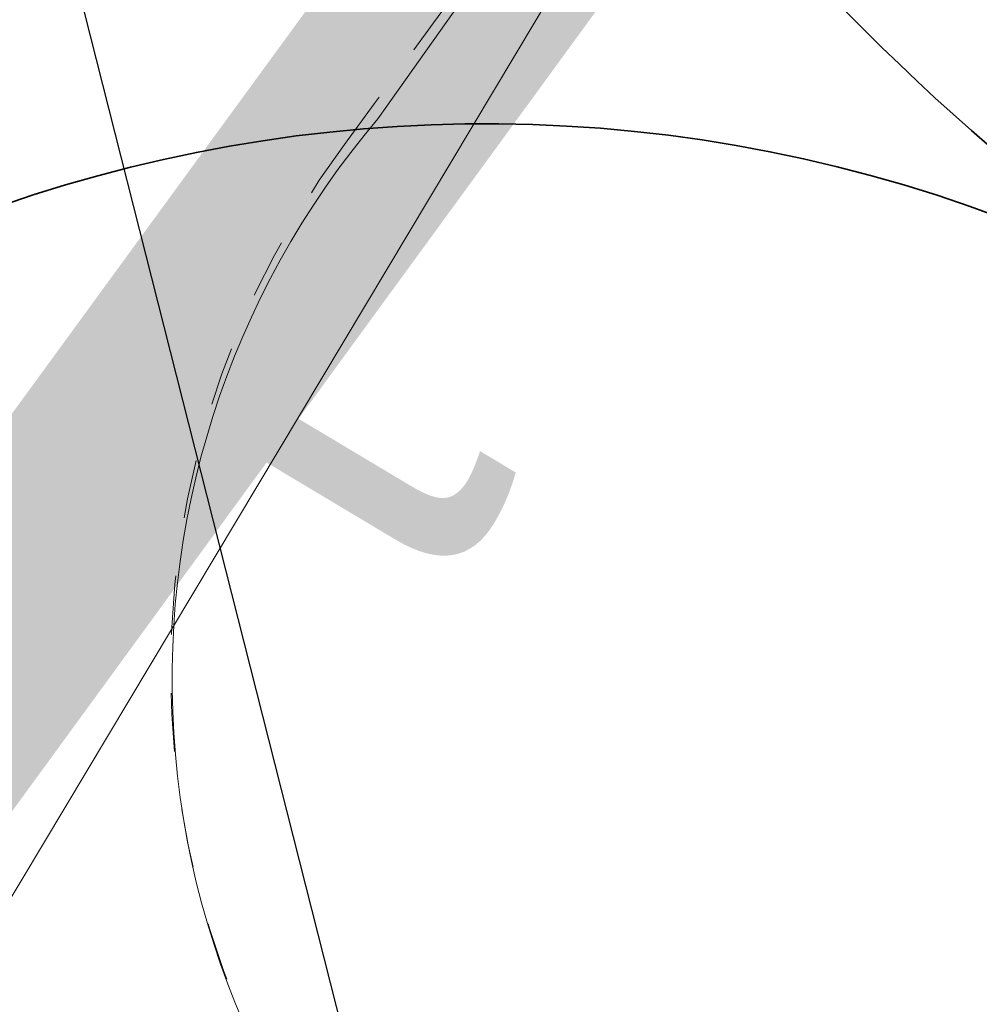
# Model space of a CAD drawing. Extents: x 5477758 to 5478353, y 5918276 to 5918502.
# Tile 31 of 127: x 5477897.39 to 5477899.03, y 5918353.42 to 5918355.1. Entities that reach past the tile are written whole.
import ezdxf
from ezdxf.enums import TextEntityAlignment as Align

# ---------------------------------------------------------------- set-up
doc = ezdxf.new("R2010")
doc.units = 0
doc.header["$LTSCALE"] = 0.25
doc.linetypes.add('ACAD_ISO03W100', pattern=[30, 12, -18])
doc.linetypes.add('budynki akt$0$DASHED', pattern=[19.05, 12.7, -6.35])
doc.layers.get('0').update_dxf_attribs({"linetype": 'CONTINUOUS', "lineweight": 13})
for name, color, linetype, lineweight in [('0_podziały zieleni średniowysokiej i nasadzeń niskich', 7, 'CONTINUOUS', 0), ('0_PROJEKTOWANE ZABAWKI', 7, 'CONTINUOUS', 0), ('A_GRANICA OPRACOWANIA', 7, 'CONTINUOUS', 0), ('GULTPR', 252, 'CONTINUOUS', 18), ('GULTPR_O', 252, 'CONTINUOUS', 18), ('ZZ_korona', 94, 'CONTINUOUS', 35), ('ZZ_numer-inwentaryzacyjny', 5, 'CONTINUOUS', 25)]:
    doc.layers.add(name, color=color, linetype=linetype, lineweight=lineweight)
doc.styles.add('GEO-INFO', font='arial.ttf')

# ---------------------------------------------------------------- blocks, each defined once
blk = doc.blocks.new('zw$2AC3')
at = {"linetype": 'ACAD_ISO03W100', "lineweight": 0, "ltscale": 0.1}
blk.add_lwpolyline([(-43.25, -268.35, 0.416285), (107.81, -118.35), (107.81, -58.11, 0.414214), (-42.19, 91.89), (-179.88, 91.89, 0.414214), (-329.88, -58.11), (-329.88, -118.35, 0.41423), (-179.87, -268.35, -0.000014)], format="xyb", close=True, dxfattribs=at)

msp = doc.modelspace()

# ---------------------------------------------------------------- linework, layer by layer
at = {"layer": '0_podziały zieleni średniowysokiej i nasadzeń niskich'}
msp.add_lwpolyline([(5477900.8545, 5918356.316, 0.41423), (5477898.7532, 5918355.991), (5477898.0012, 5918354.93, 0.418101), (5477898.1853, 5918352.8372), (5477898.7305, 5918352.4341, 0.413553), (5477900.835, 5918352.7228), (5477900.9676, 5918352.9034, 0.185441), (5477901.5029, 5918351.9743), (5477902.1774, 5918351.5, 0.427086), (5477904.3036, 5918351.8937), (5477904.8778, 5918352.7352, 0.38882), (5477904.3854, 5918354.6958), (5477904.1748, 5918354.8424), (5477904.9714, 5918355.9871, 0.414214), (5477904.599, 5918358.0642), (5477904.1888, 5918358.3497, 0.414214), (5477902.1117, 5918357.9772), (5477901.406, 5918356.9632, 0.07919), (5477900.9759, 5918356.2271), (5477900.8545, 5918356.316)], format="xyb", dxfattribs=at)
at = {"layer": 'A_GRANICA OPRACOWANIA', "color": 1, "linetype": 'budynki akt$0$DASHED', "ltscale": 0.1, "const_width": 0.4}
msp.add_lwpolyline([(5477902.9843, 5918361.7736), (5477916.9003, 5918352.0762), (5477917.5637, 5918351.6139), (5477920.3301, 5918349.6861), (5477925.0083, 5918346.4261), (5477927.6365, 5918344.5946), (5477927.2243, 5918344.0011), (5477929.6133, 5918342.3421), (5477930.3533, 5918341.8282), (5477931.8397, 5918340.796), (5477932.3596, 5918340.435), (5477932.0517, 5918338.7296), (5477931.7792, 5918337.3024), (5477931.2033, 5918334.286), (5477930.4678, 5918330.0813), (5477929.3619, 5918324.0708), (5477927.9042, 5918321.6905), (5477892.0048, 5918346.7237), (5477902.9843, 5918361.7736)], dxfattribs=at)
at = {"layer": 'GULTPR', "linetype": 'Continuous', "lineweight": 18}
msp.add_lwpolyline([(5477904.55, 5918365.6), (5477904.4212, 5918365.3846), (5477891.2804, 5918343.408), (5477891.15, 5918343.19), (5477897.2864, 5918337.7098)], dxfattribs=at)
at = {"layer": 'ZZ_korona'}
for centre, radius, start, end in [((5477901.6575, 5918357.9117), 4, 9.7782, 236.4984), ((5477898.1825, 5918352.4211), 2.5, 59.5434, 318.1427)]:
    msp.add_arc(centre, radius, start, end, dxfattribs=at)
at = {"layer": 'ZZ_numer-inwentaryzacyjny'}
msp.add_lwpolyline([(5477898.1825, 5918352.4211), (5477895.9991, 5918361.0367), (5477893.0683, 5918361.0367)], dxfattribs=at)

# ---------------------------------------------------------------- block references
at = {"layer": '0_PROJEKTOWANE ZABAWKI', "color": 1, "lineweight": 0, "xscale": 0.0100229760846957, "yscale": 0.0100229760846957, "zscale": 0.0100229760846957, "rotation": 233.789402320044}
msp.add_blockref('zw$2AC3', (5477899.8584, 5918352.9475), dxfattribs=at)

# ---------------------------------------------------------------- texts
at = {"layer": 'GULTPR_O', "linetype": 'Continuous', "lineweight": 0, "style": 'GEO-INFO'}
msp.add_text('t', height=0.75, rotation=59.1228, dxfattribs=at).set_placement((5477897.8508, 5918354.3963), align=Align.MIDDLE)

doc.saveas('drawing.dxf')
